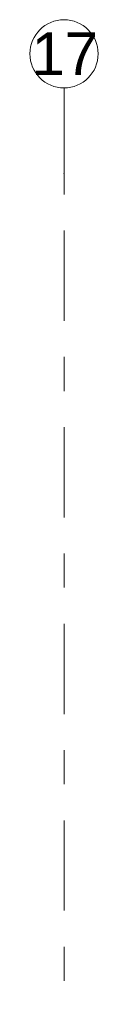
# Model space of a CAD drawing. Header units: metres. Extents: x -3.6 to 84.5, y -11 to 16.8.
# Tile 226 of 229: x 58.03 to 58.23, y 13.919 to 16.805. Entities that reach past the tile are written whole.
import ezdxf

# ---------------------------------------------------------------- set-up
doc = ezdxf.new("R2010")
doc.units = ezdxf.units.M
doc.header["$MEASUREMENT"] = 0
doc.linetypes.add('Strichlinie doppelt', pattern=[0.546806, 0.264583, -0.105833, 0.070556, -0.105833])
doc.layers.add('451 - Universal.Achsen Raster', color=7, linetype='Continuous')
doc.styles.add('ERSTELLTER_STIL_2', font='txt')

msp = doc.modelspace()

# ---------------------------------------------------------------- linework, layer by layer
at = {"layer": '451 - Universal.Achsen Raster', "color": 160, "linetype": 'Strichlinie doppelt', "lineweight": 9, "true_color": 0x3232ff}
for p, q in [((58.13, 16.355), (58.13, 16.605)), ((58.13, -10.585), (58.13, 16.355))]:
    msp.add_line(p, q, dxfattribs=at)
at = {"layer": '451 - Universal.Achsen Raster', "color": 160, "linetype": 'Continuous', "lineweight": 9, "true_color": 0x3232ff}
msp.add_circle((58.13, 16.705), 0.1, dxfattribs=at)
at = {"layer": '451 - Universal.Achsen Raster', "color": 160, "linetype": 'Strichlinie doppelt', "lineweight": 9, "true_color": 0x3232ff}
msp.add_point((58.13, 16.355), dxfattribs=at)
msp.add_point((58.13, 16.355), dxfattribs=at)

# ---------------------------------------------------------------- texts
at = {"layer": '451 - Universal.Achsen Raster', "color": 160, "lineweight": 9, "true_color": 0x3232ff, "insert": (58.0351, 16.7675), "char_height": 0.125, "attachment_point": 1, "style": 'ERSTELLTER_STIL_2'}
msp.add_mtext('\\A1;{\\pql;\\pt0;\\fArial|b0|i0|c0|p38;17}', dxfattribs=at)

doc.saveas('drawing.dxf')
